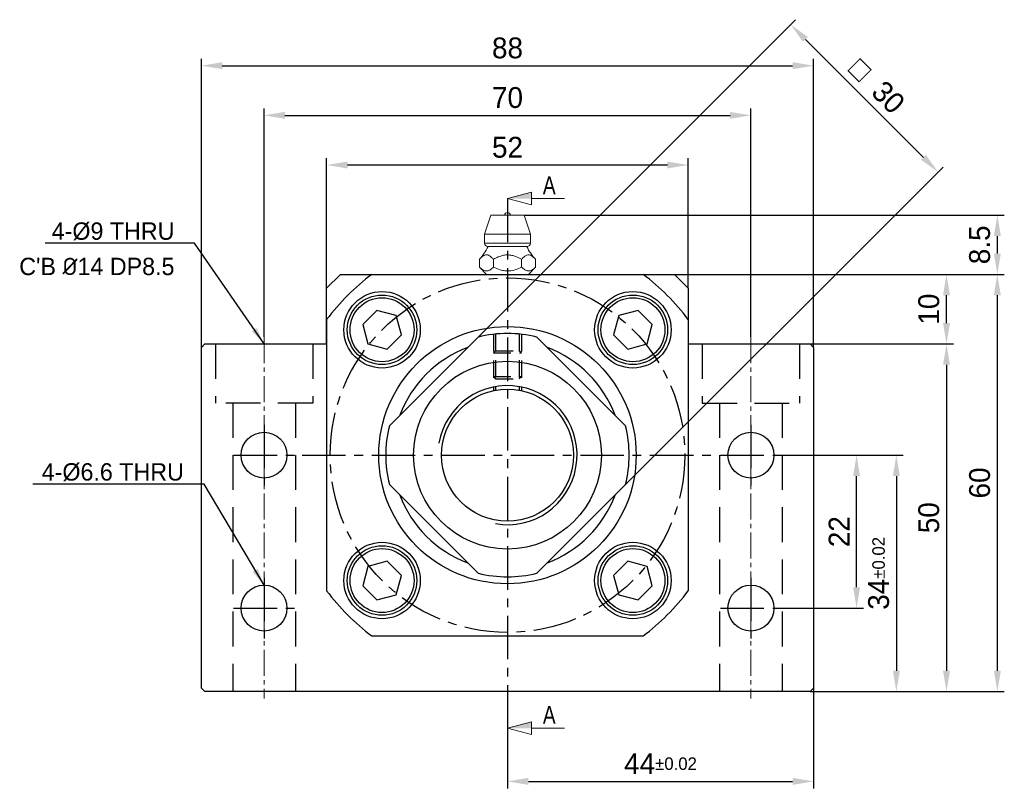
# Model space of a CAD drawing. Header units: millimetres. Extents: x -29 to 5648, y -387 to 3949.
# Tile 3 of 7: x 184 to 325, y 76 to 187. Entities that reach past the tile are written whole.
import ezdxf

# ---------------------------------------------------------------- set-up
doc = ezdxf.new("R2010")
doc.units = ezdxf.units.MM
for name, pattern in [('CENTER', [2, 1.25, -0.25, 0.25, -0.25]), ('CENTER2', [1.125, 0.75, -0.125, 0.125, -0.125]), ('DASHED', [0.75, 0.5, -0.25])]:
    doc.linetypes.add(name, pattern=pattern)
doc.layers.get('0').update_dxf_attribs({"linetype": 'CONTINUOUS'})
doc.layers.get('Defpoints').update_dxf_attribs({"linetype": 'CONTINUOUS'})
for name, color, linetype in [('1', 1, 'CENTER'), ('2', 5, 'CONTINUOUS'), ('hidden', 2, 'DASHED'), ('OUTLINE', 7, 'CONTINUOUS')]:
    doc.layers.add(name, color=color, linetype=linetype)
doc.dimstyles.new('2.5', dxfattribs={"dimtxt": 2.5, "dimasz": 2.5, "dimexe": 0.6, "dimexo": 0, "dimgap": 0.4, "dimtad": 1, "dimdec": 3, "dimzin": 11, "dimdsep": 46, "dimtxsty": 'Standard', "dimcen": 0, "dimclrd": 5, "dimclre": 5, "dimclrt": 3, "dimadec": 0, "dimazin": 0, "dimtfac": 0.6, "dimtdec": 3, "dimtmove": 0, "dimatfit": 3, "dimfxl": 1.25, "dimtolj": 1, "dimtzin": 11, "dimarcsym": 0})
doc.dimstyles.new('3', dxfattribs={"dimtxt": 3, "dimasz": 3, "dimexe": 1, "dimexo": 0, "dimgap": 1, "dimtad": 1, "dimdec": 3, "dimzin": 11, "dimdsep": 46, "dimtxsty": 'Standard', "dimcen": 0, "dimclrd": 5, "dimclre": 5, "dimclrt": 3, "dimadec": 0, "dimazin": 0, "dimtfac": 0.6, "dimtdec": 3, "dimtmove": 0, "dimatfit": 3, "dimfxl": 1.25, "dimtolj": 1, "dimtzin": 11, "dimarcsym": 0})

# ---------------------------------------------------------------- blocks, each defined once
blk = doc.blocks.new('*D2411')
at = {"color": 5, "lineweight": -2, "ltscale": 5}
for p, q in [((228, 148), (228, 166.73)), ((231, 165.73), (277, 165.73)), ((280, 148), (280, 166.73))]:
    blk.add_line(p, q, dxfattribs=at)
at = {"color": 5}
for points in [[(231, 166.23), (231, 165.23), (228, 165.73)], [(277, 165.23), (277, 166.23), (280, 165.73)]]:
    blk.add_solid(points, dxfattribs=at)
at = {"layer": 'Defpoints', "color": 0}
for p in [(280, 165.73), (228, 148), (280, 148)]:
    blk.add_point(p, dxfattribs=at)
at = {"color": 3, "ltscale": 5, "insert": (254, 168.26), "char_height": 3, "attachment_point": 5}
blk.add_mtext('\\A1;52', dxfattribs=at)
blk = doc.blocks.new('*D2412')
at = {"color": 5, "lineweight": -2, "ltscale": 5}
for p, q in [((219, 141), (219, 173.87)), ((222, 172.87), (286, 172.87)), ((289, 141), (289, 173.87))]:
    blk.add_line(p, q, dxfattribs=at)
at = {"color": 5}
for points in [[(222, 173.37), (222, 172.37), (219, 172.87)], [(286, 172.37), (286, 173.37), (289, 172.87)]]:
    blk.add_solid(points, dxfattribs=at)
at = {"layer": 'Defpoints', "color": 0}
for p in [(289, 172.87), (219, 141), (289, 141)]:
    blk.add_point(p, dxfattribs=at)
at = {"color": 3, "ltscale": 5, "insert": (254, 175.41), "char_height": 3, "attachment_point": 5}
blk.add_mtext('\\A1;70', dxfattribs=at)
blk = doc.blocks.new('*D2413')
at = {"color": 5, "lineweight": -2, "ltscale": 5}
for p, q in [((210, 139.5), (210, 181.01)), ((213, 180.01), (295, 180.01)), ((298, 139.5), (298, 181.01))]:
    blk.add_line(p, q, dxfattribs=at)
at = {"color": 5}
for points in [[(213, 180.51), (213, 179.51), (210, 180.01)], [(295, 179.51), (295, 180.51), (298, 180.01)]]:
    blk.add_solid(points, dxfattribs=at)
at = {"layer": 'Defpoints', "color": 0}
for p in [(298, 180.01), (210, 139.5), (298, 139.5)]:
    blk.add_point(p, dxfattribs=at)
at = {"color": 3, "ltscale": 5, "insert": (254, 182.55), "char_height": 3, "attachment_point": 5}
blk.add_mtext('\\A1;88', dxfattribs=at)
blk = doc.blocks.new('*D2414')
at = {"color": 5, "lineweight": -2, "ltscale": 5}
for p, q in [((293.37, 124), (305.19, 124)), ((304.19, 105), (304.19, 121)), ((293.37, 102), (305.19, 102))]:
    blk.add_line(p, q, dxfattribs=at)
at = {"color": 5}
for points in [[(304.69, 121), (303.69, 121), (304.19, 124)], [(303.69, 105), (304.69, 105), (304.19, 102)]]:
    blk.add_solid(points, dxfattribs=at)
at = {"layer": 'Defpoints', "color": 0}
for p in [(293.37, 124), (304.19, 124), (293.37, 102)]:
    blk.add_point(p, dxfattribs=at)
at = {"color": 3, "ltscale": 5, "insert": (301.68, 113), "char_height": 3, "attachment_point": 5, "rotation": 90}
blk.add_mtext('\\A1;22', dxfattribs=at)
blk = doc.blocks.new('*D2415')
at = {"color": 5, "lineweight": -2, "ltscale": 5}
for p, q in [((293.37, 124), (310.91, 124)), ((309.91, 121), (309.91, 93)), ((297.5, 90), (310.91, 90))]:
    blk.add_line(p, q, dxfattribs=at)
at = {"color": 5}
for points in [[(310.41, 121), (309.41, 121), (309.91, 124)], [(309.41, 93), (310.41, 93), (309.91, 90)]]:
    blk.add_solid(points, dxfattribs=at)
at = {"layer": 'Defpoints', "color": 0}
for p in [(293.37, 124), (297.5, 90), (309.91, 90)]:
    blk.add_point(p, dxfattribs=at)
at = {"color": 3, "ltscale": 5, "insert": (307.37, 107), "char_height": 3, "attachment_point": 5, "rotation": 90}
blk.add_mtext('\\A1;34{\\H1.800000;%%p0.02}', dxfattribs=at)
blk = doc.blocks.new('*D2416')
at = {"color": 5, "lineweight": -2, "ltscale": 5}
for p, q in [((297.5, 140), (318.12, 140)), ((317.12, 137), (317.12, 93)), ((297.5, 90), (318.12, 90))]:
    blk.add_line(p, q, dxfattribs=at)
at = {"color": 5}
for points in [[(317.62, 137), (316.62, 137), (317.12, 140)], [(316.62, 93), (317.62, 93), (317.12, 90)]]:
    blk.add_solid(points, dxfattribs=at)
at = {"layer": 'Defpoints', "color": 0}
for p in [(297.5, 140), (297.5, 90), (317.12, 90)]:
    blk.add_point(p, dxfattribs=at)
at = {"color": 3, "ltscale": 5, "insert": (314.58, 115), "char_height": 3, "attachment_point": 5, "rotation": 90}
blk.add_mtext('\\A1;50', dxfattribs=at)
blk = doc.blocks.new('*D2417')
at = {"color": 5, "lineweight": -2, "ltscale": 5}
for p, q in [((278, 150), (318.12, 150)), ((317.12, 143), (317.12, 147)), ((297.5, 140), (318.12, 140))]:
    blk.add_line(p, q, dxfattribs=at)
at = {"color": 5}
for points in [[(317.62, 147), (316.62, 147), (317.12, 150)], [(316.62, 143), (317.62, 143), (317.12, 140)]]:
    blk.add_solid(points, dxfattribs=at)
at = {"layer": 'Defpoints', "color": 0}
for p in [(278, 150), (317.12, 150), (297.5, 140)]:
    blk.add_point(p, dxfattribs=at)
at = {"color": 3, "ltscale": 5, "insert": (314.58, 145), "char_height": 3, "attachment_point": 5, "rotation": 90}
blk.add_mtext('\\A1;10', dxfattribs=at)
blk = doc.blocks.new('*D2418')
at = {"color": 5, "lineweight": -2, "ltscale": 5}
for p, q in [((278, 150), (325.43, 150)), ((324.43, 93), (324.43, 147)), ((297.5, 90), (325.43, 90))]:
    blk.add_line(p, q, dxfattribs=at)
at = {"color": 5}
for points in [[(324.93, 147), (323.93, 147), (324.43, 150)], [(323.93, 93), (324.93, 93), (324.43, 90)]]:
    blk.add_solid(points, dxfattribs=at)
at = {"layer": 'Defpoints', "color": 0}
for p in [(278, 150), (324.43, 150), (297.5, 90)]:
    blk.add_point(p, dxfattribs=at)
at = {"color": 3, "ltscale": 5, "insert": (321.89, 120), "char_height": 3, "attachment_point": 5, "rotation": 90}
blk.add_mtext('\\A1;60', dxfattribs=at)
blk = doc.blocks.new('*D2419')
at = {"color": 5, "lineweight": -2, "ltscale": 5}
for p, q in [((256.4, 158.5), (325.43, 158.5)), ((324.43, 153), (324.43, 155.5)), ((278, 150), (325.43, 150))]:
    blk.add_line(p, q, dxfattribs=at)
at = {"color": 5}
for points in [[(324.93, 155.5), (323.93, 155.5), (324.43, 158.5)], [(323.93, 153), (324.93, 153), (324.43, 150)]]:
    blk.add_solid(points, dxfattribs=at)
at = {"layer": 'Defpoints', "color": 0}
for p in [(256.4, 158.5), (324.43, 158.5), (278, 150)]:
    blk.add_point(p, dxfattribs=at)
at = {"color": 3, "ltscale": 5, "insert": (321.89, 154.25), "char_height": 3, "attachment_point": 5, "rotation": 90}
blk.add_mtext('\\A1;8.5', dxfattribs=at)
blk = doc.blocks.new('*D2428')
at = {"color": 5, "lineweight": -2, "ltscale": 5}
for p, q in [((243.39, 134.61), (295.41, 186.63)), ((296.83, 183.8), (313.8, 166.83)), ((264.6, 113.39), (316.63, 165.42))]:
    blk.add_line(p, q, dxfattribs=at)
at = {"color": 5}
for points in [[(297.18, 184.15), (296.48, 183.45), (294.71, 185.92)], [(313.45, 166.48), (314.15, 167.18), (315.92, 164.71)]]:
    blk.add_solid(points, dxfattribs=at)
at = {"layer": 'Defpoints', "color": 0}
for p in [(315.92, 164.71), (243.39, 134.61), (264.6, 113.39)]:
    blk.add_point(p, dxfattribs=at)
at = {"color": 3, "ltscale": 5, "insert": (307.11, 177.11), "char_height": 3, "attachment_point": 5, "rotation": 315}
blk.add_mtext('\\A1;□  30', dxfattribs=at)
blk = doc.blocks.new('*D2432')
at = {"color": 5, "lineweight": -2, "ltscale": 5}
for p, q in [((298, 90.5), (298, 76.08)), ((254, 84.73), (254, 76.08)), ((257, 77.08), (295, 77.08))]:
    blk.add_line(p, q, dxfattribs=at)
at = {"color": 5}
for points in [[(257, 77.58), (257, 76.58), (254, 77.08)], [(295, 76.58), (295, 77.58), (298, 77.08)]]:
    blk.add_solid(points, dxfattribs=at)
at = {"layer": 'Defpoints', "color": 0}
for p in [(298, 90.5), (254, 84.73), (298, 77.08)]:
    blk.add_point(p, dxfattribs=at)
at = {"color": 3, "ltscale": 5, "insert": (276, 79.62), "char_height": 3, "attachment_point": 5}
blk.add_mtext('\\A1;44{\\H1.800000;%%p0.02}', dxfattribs=at)

msp = doc.modelspace()

# ---------------------------------------------------------------- linework, layer by layer
at = {"color": 7, "linetype": 'Continuous', "lineweight": 15}
for p, q in [((251.5979, 158.4986), (250.6979, 155.7986)), ((256.3979, 158.4986), (251.5979, 158.4986)), ((257.2979, 155.7986), (256.3979, 158.4986)), ((250.6979, 155.7986), (250.6979, 154.4986)), ((253.9979, 155.7986), (250.6979, 155.7986)), ((257.2979, 155.7986), (253.9979, 155.7986)), ((257.2979, 154.4986), (257.2979, 155.7986)), ((251.1979, 153.9986), (256.7979, 153.9986)), ((249.9564, 152.1772), (249.9564, 151.0401)), ((251.9772, 152.1772), (251.9772, 151.0401)), ((256.0186, 152.1772), (256.0186, 151.0401)), ((258.0393, 151.0401), (258.0393, 152.1772)), ((249.9564, 151.0401), (250.9979, 149.9986)), ((256.9979, 149.9986), (258.0393, 151.0401))]:
    msp.add_line(p, q, dxfattribs=at)
at = {"color": 8, "linetype": 'Continuous', "lineweight": 15}
msp.add_line((257.2979, 154.4986), (250.6979, 154.4986), dxfattribs=at)
at = {"ltscale": 5}
for p, q in [((234.4979, 149.9986), (273.4979, 149.9986)), ((250.9979, 149.9986), (256.9979, 149.9986)), ((227.9979, 143.4986), (227.9979, 104.4986)), ((279.9979, 143.4986), (279.9979, 104.4986)), ((234.4979, 97.9986), (273.4979, 97.9986))]:
    msp.add_line(p, q, dxfattribs=at)
for points in [[(235.2195, 144.8182), (233.1783, 142.777), (233.9254, 139.9886), (236.7138, 139.2414), (238.7551, 141.2827), (238.0079, 144.0711)], [(274.8175, 142.777), (272.7763, 144.8182), (269.9879, 144.0711), (269.2407, 141.2827), (271.282, 139.2414), (274.0704, 139.9886)], [(233.1783, 105.2202), (235.2195, 103.179), (238.0079, 103.9261), (238.7551, 106.7145), (236.7138, 108.7558), (233.9254, 108.0086)], [(272.7763, 103.179), (274.8175, 105.2202), (274.0704, 108.0086), (271.282, 108.7558), (269.2407, 106.7145), (269.9879, 103.9261)]]:
    msp.add_lwpolyline(points, close=True, dxfattribs=at)
for centre, radius in [((235.9667, 142.0298), 5.5), ((272.0291, 142.0298), 5.5), ((235.9667, 142.0298), 5), ((235.9667, 142.0298), 4.6), ((272.0291, 142.0298), 5), ((272.0291, 142.0298), 4.6), ((253.9979, 123.9986), 18.5), ((253.9979, 123.9986), 13.5), ((253.9979, 123.9986), 9.5), ((235.9667, 105.9674), 5.5), ((235.9667, 105.9674), 5), ((235.9667, 105.9674), 4.6), ((272.0291, 105.9674), 5.5), ((272.0291, 105.9674), 5), ((272.0291, 105.9674), 4.6)]:
    msp.add_circle(centre, radius, dxfattribs=at)
at = {"color": 7, "linetype": 'Continuous', "lineweight": 15}
for centre, radius, start, end in [((253.9979, 158.4986), 0.4, 0, 180), ((251.1979, 154.4986), 0.5, 180, 270), ((256.7979, 154.4986), 0.5, 270, 0), ((245.7036, 156.4096), 6, 315.104952, 336.307361), ((262.2922, 156.4096), 6, 203.692639, 224.850879)]:
    msp.add_arc(centre, radius, start, end, dxfattribs=at)
at = {"ltscale": 5}
for radius, start, end in [(32.5, 126.869898, 143.130102), (32.5, 36.869898, 53.130102), (16.5, 110.380021, 159.619979), (16.5, 20.38002, 69.619979), (16.5, 200.380021, 249.619979), (16.5, 290.380021, 339.619979), (32.5, 216.869898, 233.130102), (32.5, 306.869898, 323.130102)]:
    msp.add_arc((253.9979, 123.9986), radius, start, end, dxfattribs=at)
at = {"color": 7, "linetype": 'Continuous', "lineweight": 15}
for points, knots in [([(249.9564, 152.1772), (250.0632, 152.2818), (250.2777, 152.4922), (250.6561, 152.7682), (251.047, 152.8385), (251.4074, 152.6772), (251.6962, 152.4537), (251.8832, 152.2697), (251.9772, 152.1772)], [0, 0, 0, 0, 0.16732129, 0.33612297, 0.5650141, 0.70682992, 0.85260944, 1, 1, 1, 1]), ([(251.9772, 152.1772), (252.2091, 152.2916), (252.6721, 152.5198), (253.3497, 152.7488), (254.0095, 152.8267), (254.619, 152.7485), (255.2985, 152.5306), (255.7518, 152.3081), (256.0186, 152.1772)], [0, 0, 0, 0, 0.1818455, 0.36288164, 0.50003051, 0.6453139, 0.79120345, 1, 1, 1, 1]), ([(256.0186, 152.1772), (256.1254, 152.2818), (256.3399, 152.4922), (256.7183, 152.7682), (257.1091, 152.8385), (257.4696, 152.6772), (257.7584, 152.4537), (257.9454, 152.2697), (258.0393, 152.1772)], [0, 0, 0, 0, 0.16732129, 0.33612294, 0.56501448, 0.70682989, 0.85260941, 1, 1, 1, 1]), ([(251.9772, 151.0401), (251.8388, 150.9132), (251.5574, 150.6553), (251.1436, 150.486), (250.7653, 150.5019), (250.3767, 150.6591), (250.1156, 150.8958), (249.9564, 151.0401)], [0, 0, 0, 0, 0.21619133, 0.4397746, 0.59342925, 0.75221893, 1, 1, 1, 1]), ([(256.0186, 151.0401), (255.7419, 150.9132), (255.179, 150.6553), (254.3514, 150.486), (253.5948, 150.5019), (252.8177, 150.6591), (252.2955, 150.8958), (251.9772, 151.0401)], [0, 0, 0, 0, 0.21619128, 0.43977446, 0.59342909, 0.75221872, 1, 1, 1, 1]), ([(258.0393, 151.0401), (257.901, 150.9132), (257.6195, 150.6553), (257.2057, 150.486), (256.8274, 150.5019), (256.4389, 150.6591), (256.1778, 150.8958), (256.0186, 151.0401)], [0, 0, 0, 0, 0.21619136, 0.43977424, 0.59342891, 0.75221857, 1, 1, 1, 1])]:
    msp.add_open_spline(points, degree=3, knots=knots, dxfattribs=at)
at = {"layer": '1', "ltscale": 5}
for p, q in [((253.9979, 160.8986), (253.9979, 84.7261)), ((218.9979, 128.3686), (218.9979, 119.6286)), ((288.9979, 128.3686), (288.9979, 119.6286)), ((214.6279, 123.9986), (223.3679, 123.9986)), ((224.476, 123.9986), (283.5198, 123.9986)), ((284.6279, 123.9986), (293.3679, 123.9986)), ((218.9979, 106.3686), (218.9979, 97.6286)), ((288.9979, 106.3686), (288.9979, 97.6286)), ((214.6279, 101.9986), (223.3679, 101.9986)), ((284.6279, 101.9986), (293.3679, 101.9986))]:
    msp.add_line(p, q, dxfattribs=at)
at = {"layer": '1', "color": 1, "linetype": 'CENTER2', "lineweight": 9, "ltscale": 5}
for p, q in [((218.9979, 140.9986), (218.9979, 88.9986)), ((288.9979, 140.9986), (288.9979, 88.9986))]:
    msp.add_line(p, q, dxfattribs=at)
at = {"layer": '1', "ltscale": 5}
msp.add_circle((253.9979, 123.9986), 25.5, dxfattribs=at)
at = {"layer": '2'}
msp.add_arc((253.9979, 123.9986), 10, 260, 170, dxfattribs=at)
at = {"layer": 'hidden', "color": 5, "ltscale": 5}
for p, q in [((251.9979, 141.3839), (251.9979, 133.2857)), ((255.9979, 141.3839), (255.9979, 133.2857))]:
    msp.add_line(p, q, dxfattribs=at)
at = {"layer": 'hidden', "ltscale": 5}
for p, q in [((252.2979, 141.4158), (252.2979, 133.3453)), ((255.6979, 141.4158), (255.6979, 133.3453)), ((251.9979, 138.6986), (252.2979, 138.9986)), ((252.2979, 138.9986), (255.6979, 138.9986)), ((255.9979, 138.6986), (255.6979, 138.9986)), ((251.9979, 138.6986), (255.9979, 138.6986)), ((251.9979, 135.2986), (255.9979, 135.2986)), ((251.9979, 135.2986), (252.2979, 134.9986)), ((252.2979, 134.9986), (255.6979, 134.9986)), ((255.9979, 135.2986), (255.6979, 134.9986))]:
    msp.add_line(p, q, dxfattribs=at)
at = {"layer": 'hidden', "ltscale": 10}
for p, q in [((211.9979, 139.9986), (211.9979, 131.4986)), ((225.9979, 139.9986), (225.9979, 131.4986)), ((281.9979, 139.9986), (281.9979, 131.4986)), ((295.9979, 139.9986), (295.9979, 131.4986)), ((225.9979, 131.4986), (211.9979, 131.4986)), ((214.4979, 131.4986), (214.4979, 89.9986)), ((223.4979, 131.4986), (223.4979, 89.9986)), ((281.9979, 131.4986), (295.9979, 131.4986)), ((284.4979, 131.4986), (284.4979, 89.9986)), ((293.4979, 131.4986), (293.4979, 89.9986))]:
    msp.add_line(p, q, dxfattribs=at)
at = {"layer": 'OUTLINE', "lineweight": 9}
for p, q in [((253.9979, 160.8986), (257.4299, 161.8182)), ((257.4299, 161.8182), (257.4299, 159.979)), ((253.9979, 160.8986), (257.4299, 159.979)), ((257.4299, 160.8986), (262.1832, 160.8986)), ((253.9979, 84.7261), (257.4299, 85.6457)), ((257.4299, 85.6457), (257.4299, 83.8064)), ((253.9979, 84.7261), (257.4299, 83.8064)), ((257.4299, 84.7261), (262.1832, 84.7261))]:
    msp.add_line(p, q, dxfattribs=at)
at = {"layer": 'OUTLINE'}
for p, q in [((227.9979, 147.9986), (229.9979, 149.9986)), ((229.9979, 149.9986), (277.9979, 149.9986)), ((277.9979, 149.9986), (279.9979, 147.9986)), ((227.9979, 139.9986), (227.9979, 147.9986)), ((279.9979, 147.9986), (279.9979, 139.9986)), ((237.0175, 128.2314), (249.7651, 140.979)), ((258.2307, 140.979), (270.9783, 128.2314)), ((209.9979, 139.4986), (210.4979, 139.9986)), ((209.9979, 90.4986), (209.9979, 139.4986)), ((210.4979, 139.9986), (227.9979, 139.9986)), ((279.9979, 139.9986), (297.4979, 139.9986)), ((297.4979, 139.9986), (297.9979, 139.4986)), ((297.9979, 139.4986), (297.9979, 90.4986)), ((249.7651, 107.0182), (237.0175, 119.7658)), ((270.9783, 119.7658), (258.2307, 107.0182)), ((210.4979, 89.9986), (209.9979, 90.4986)), ((297.4979, 89.9986), (210.4979, 89.9986)), ((297.9979, 90.4986), (297.4979, 89.9986))]:
    msp.add_line(p, q, dxfattribs=at)
for centre in [(218.9979, 123.9986), (288.9979, 123.9986), (218.9979, 101.9986), (288.9979, 101.9986)]:
    msp.add_circle(centre, 3.3, dxfattribs=at)
for start, end in [(76.002719, 103.997281), (166.002719, 193.997281), (346.002719, 13.997281), (256.002719, 283.997281)]:
    msp.add_arc((253.9979, 123.9986), 17.5, start, end, dxfattribs=at)
at = {"layer": 'OUTLINE', "lineweight": 9}
for points in [[(253.9979, 160.8986), (257.4299, 161.8182), (257.4299, 160.8986)], [(253.9979, 84.7261), (257.4299, 85.6457), (257.4299, 84.7261)]]:
    msp.add_solid(points, dxfattribs=at)

# ---------------------------------------------------------------- texts
at = {"lineweight": 9, "width": 0.8}
for p in [(259.0862, 161.533), (259.0862, 85.3604)]:
    msp.add_text('A', height=2.574, dxfattribs=at).set_placement(p)
at = {"color": 3, "ltscale": 5, "char_height": 2.5, "attachment_point": 9}
for s, insert in [('4-%%C9 THRU', (206.1172, 154.8809)), ("C'B {\\FISOCPEUR|c0;%%C}14 DP8.5", (206.1172, 149.8553)), ('4-%%c6.6 THRU', (207.4698, 120.2498))]:
    msp.add_mtext(s, dxfattribs=dict(at, insert=insert))

# ---------------------------------------------------------------- dimensions: what is measured, and where the dimension line sits
at = {"ltscale": 5}
dim = msp.add_aligned_dim(p1=(243.3913, 134.6052), p2=(264.6045, 113.392), distance=72.5717, text='□  <>', dimstyle='3', dxfattribs=at)
dim.commit()
dim.dimension.update_dxf_attribs({"geometry": '*D2428', "text_midpoint": (307.1085, 177.1092)})
for base, p1, p2, picture, middle in [((297.9979, 180.0102), (209.9979, 139.4986), (297.9979, 139.4986), '*D2413', (253.9979, 182.5481)), ((288.9979, 172.8684), (218.9979, 140.9986), (288.9979, 140.9986), '*D2412', (253.9979, 175.4084)), ((279.9979, 165.7267), (227.9979, 147.9986), (279.9979, 147.9986), '*D2411', (253.9979, 168.2647))]:
    dim = msp.add_linear_dim(base=base, p1=p1, p2=p2, dimstyle='3', dxfattribs=at)
    dim.commit()
    dim.dimension.update_dxf_attribs({"geometry": picture, "text_midpoint": middle})
for base, p1, p2, picture, middle in [((324.43, 158.4986), (277.9979, 149.9986), (256.3979, 158.4986), '*D2419', (321.892, 154.2486)), ((317.1171, 149.9986), (297.4979, 139.9986), (277.9979, 149.9986), '*D2417', (314.5751, 144.9986)), ((324.43, 149.9986), (297.4979, 89.9986), (277.9979, 149.9986), '*D2418', (321.892, 119.9986)), ((317.1171, 89.9986), (297.4979, 139.9986), (297.4979, 89.9986), '*D2416', (314.5791, 114.9986)), ((304.1862, 123.9986), (293.3679, 101.9986), (293.3679, 123.9986), '*D2414', (301.6822, 112.9986))]:
    dim = msp.add_linear_dim(base=base, p1=p1, p2=p2, angle=90, dimstyle='3', dxfattribs=at)
    dim.commit()
    dim.dimension.update_dxf_attribs({"geometry": picture, "text_midpoint": middle})
dim = msp.add_linear_dim(base=(309.9078, 89.9986), p1=(293.3679, 123.9986), p2=(297.4979, 89.9986), angle=90, dimstyle='3', override={"dimgap": 1, "dimtol": 1, "dimlim": 0, "dimtp": 0.02, "dimtm": 0.02}, dxfattribs=at)
dim.commit()
dim.dimension.update_dxf_attribs({"geometry": '*D2415', "text_midpoint": (307.3679, 106.9986)})
dim = msp.add_linear_dim(base=(297.9979, 77.0841), p1=(253.9979, 84.7261), p2=(297.9979, 90.4986), dimstyle='3', override={"dimgap": 1, "dimtol": 1, "dimlim": 0, "dimtp": 0.02, "dimtm": 0.02}, dxfattribs=at)
dim.commit()
dim.dimension.update_dxf_attribs({"geometry": '*D2432', "text_midpoint": (275.9979, 79.6241)})

# ---------------------------------------------------------------- leaders
at = {"ltscale": 5, "annotation_type": 0, "has_hookline": 1, "hookline_direction": 1}
for points, text_width in [([(218.9979, 139.9986), (209.0172, 154.4809), (206.5172, 154.4809)], 18.6019), ([(218.9979, 105.2986), (210.3698, 119.8498), (207.8698, 119.8498)], 21.6977)]:
    msp.add_leader(points, dimstyle='2.5', dxfattribs=dict(at, text_width=text_width))

doc.saveas('drawing.dxf')
